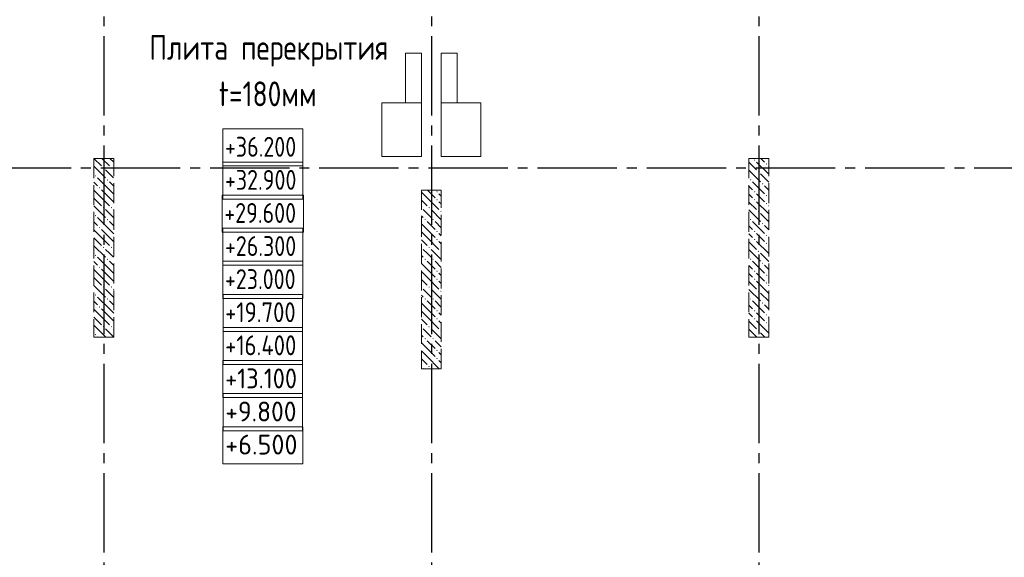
# Model space of a CAD drawing. Header units: millimetres. Extents: x 0 to 61017, y 0 to 42000.
# Tile 12 of 21: x 24092 to 34012, y 23181 to 28597. Entities that reach past the tile are written whole.
import ezdxf

# ---------------------------------------------------------------- set-up
doc = ezdxf.new("R2010")
doc.units = ezdxf.units.MM
doc.linetypes.add('______2', pattern=[270, 200, -70])
doc.linetypes.add('______5', pattern=[1100, 800, -100, 100, -100])
for name, color, linetype, lineweight in [('Высотные отметки', 7, 'Continuous', 25), ('ЖБ Пилон', 180, 'Continuous', 25), ('Оси', 40, '______5', 18), ('Примечания', 7, 'Continuous', 25)]:
    doc.layers.add(name, color=color, linetype=linetype, lineweight=lineweight)
doc.layers.add('ЖБ Перекрытие верхний уровень', color=7, linetype='Continuous', lineweight=25, true_color=0xe0e0ff)
doc.styles.add('GOST 2.304-81', font='txt')

msp = doc.modelspace()

# ---------------------------------------------------------------- hatches: boundary and pattern name
at = {"layer": 'ЖБ Пилон', "linetype": 'Continuous', "lineweight": 18, "transparency": 33554687}
for points in [[(31490.5, 27183.1), (31496.9, 27189.6), (31503.4, 27183.1), (31496.9, 27176.6)], [(24930.5, 27103.1), (24937, 27109.6), (24943.5, 27103.1), (24937, 27096.6)], [(25010.4, 27103.1), (25016.9, 27109.6), (25023.4, 27103.1), (25016.9, 27096.6)], [(31610.4, 27143.1), (31616.9, 27149.6), (31623.4, 27143.1), (31616.9, 27136.6)], [(24850.5, 27023.1), (24857, 27029.6), (24863.5, 27023.1), (24857, 27016.6)], [(24970.5, 26983.1), (24977, 26989.6), (24983.5, 26983.1), (24977, 26976.6)], [(31450.5, 26983.1), (31457, 26989.6), (31463.5, 26983.1), (31457, 26976.6)], [(31530.5, 27063.1), (31537, 27069.6), (31543.5, 27063.1), (31537, 27056.6)], [(24890.5, 26903.1), (24897, 26909.6), (24903.4, 26903.1), (24897, 26896.6)], [(31570.5, 26943.1), (31577, 26949.6), (31583.4, 26943.1), (31577, 26936.6)], [(28290.5, 26863.1), (28296.9, 26869.6), (28303.4, 26863.1), (28296.9, 26856.6)], [(28290.5, 26783.1), (28296.9, 26789.6), (28303.4, 26783.1), (28296.9, 26776.6)], [(31490.5, 26863.1), (31496.9, 26869.6), (31503.4, 26863.1), (31496.9, 26856.6)], [(31490.5, 26783.1), (31496.9, 26789.6), (31503.4, 26783.1), (31496.9, 26776.6)], [(31610.4, 26823.1), (31616.9, 26829.6), (31623.4, 26823.1), (31616.9, 26816.6)], [(24930.5, 26703.1), (24937, 26709.6), (24943.5, 26703.1), (24937, 26696.6)], [(25010.4, 26703.1), (25016.9, 26709.6), (25023.4, 26703.1), (25016.9, 26696.6)], [(28140, 26706.6), (28143.5, 26703.1), (28140, 26699.7)], [(28210.4, 26703.1), (28216.9, 26709.6), (28223.4, 26703.1), (28216.9, 26696.6)], [(31610.4, 26743.1), (31616.9, 26749.6), (31623.4, 26743.1), (31616.9, 26736.6)], [(24850.5, 26623.1), (24857, 26629.6), (24863.5, 26623.1), (24857, 26616.6)], [(24970.5, 26583.1), (24977, 26589.6), (24983.5, 26583.1), (24977, 26576.6)], [(28170.5, 26583.1), (28177, 26589.6), (28183.5, 26583.1), (28177, 26576.6)], [(28250.5, 26583.1), (28257, 26589.6), (28263.5, 26583.1), (28257, 26576.6)], [(28330.5, 26663.1), (28337, 26669.6), (28340, 26666.6), (28340, 26659.7), (28337, 26656.6)], [(31450.5, 26583.1), (31457, 26589.6), (31463.5, 26583.1), (31457, 26576.6)], [(31530.5, 26663.1), (31537, 26669.6), (31543.5, 26663.1), (31537, 26656.6)], [(24890.5, 26503.1), (24897, 26509.6), (24903.4, 26503.1), (24897, 26496.6)], [(31570.5, 26543.1), (31577, 26549.6), (31583.4, 26543.1), (31577, 26536.6)], [(28290.5, 26463.1), (28296.9, 26469.6), (28303.4, 26463.1), (28296.9, 26456.6)], [(28290.5, 26383.1), (28296.9, 26389.6), (28303.4, 26383.1), (28296.9, 26376.6)], [(31490.5, 26463.1), (31496.9, 26469.6), (31503.4, 26463.1), (31496.9, 26456.6)], [(31490.5, 26383.1), (31496.9, 26389.6), (31503.4, 26383.1), (31496.9, 26376.6)], [(31610.4, 26423.1), (31616.9, 26429.6), (31623.4, 26423.1), (31616.9, 26416.6)], [(24930.5, 26303.1), (24937, 26309.6), (24943.5, 26303.1), (24937, 26296.6)], [(25010.4, 26303.1), (25016.9, 26309.6), (25023.4, 26303.1), (25016.9, 26296.6)], [(28140, 26306.6), (28143.5, 26303.1), (28140, 26299.7)], [(28210.4, 26303.1), (28216.9, 26309.6), (28223.4, 26303.1), (28216.9, 26296.6)], [(31610.4, 26343.1), (31616.9, 26349.6), (31623.4, 26343.1), (31616.9, 26336.6)], [(24850.5, 26223.1), (24857, 26229.6), (24863.5, 26223.1), (24857, 26216.6)], [(24970.5, 26183.1), (24977, 26189.6), (24983.5, 26183.1), (24977, 26176.6)], [(28170.5, 26183.1), (28177, 26189.6), (28183.5, 26183.1), (28177, 26176.6)], [(28250.5, 26183.1), (28257, 26189.6), (28263.5, 26183.1), (28257, 26176.6)], [(28330.5, 26263.1), (28337, 26269.6), (28340, 26266.6), (28340, 26259.7), (28337, 26256.6)], [(31450.5, 26183.1), (31457, 26189.6), (31463.5, 26183.1), (31457, 26176.6)], [(31530.5, 26263.1), (31537, 26269.6), (31543.5, 26263.1), (31537, 26256.6)], [(24890.5, 26103.1), (24897, 26109.6), (24903.4, 26103.1), (24897, 26096.6)], [(31570.5, 26143.1), (31577, 26149.6), (31583.4, 26143.1), (31577, 26136.6)], [(28290.5, 26063.1), (28296.9, 26069.6), (28303.4, 26063.1), (28296.9, 26056.6)], [(31490.5, 26063.1), (31496.9, 26069.6), (31503.4, 26063.1), (31496.9, 26056.6)], [(31610.4, 26023.1), (31616.9, 26029.6), (31623.4, 26023.1), (31616.9, 26016.6)], [(24930.5, 25903.1), (24937, 25909.6), (24943.5, 25903.1), (24937, 25896.6)], [(25010.4, 25903.1), (25016.9, 25909.6), (25023.4, 25903.1), (25016.9, 25896.6)], [(28140, 25906.6), (28143.5, 25903.1), (28140, 25899.7)], [(28210.4, 25903.1), (28216.9, 25909.6), (28223.4, 25903.1), (28216.9, 25896.6)], [(28290.5, 25983.1), (28296.9, 25989.6), (28303.4, 25983.1), (28296.9, 25976.6)], [(31490.5, 25983.1), (31496.9, 25989.6), (31503.4, 25983.1), (31496.9, 25976.6)], [(31610.4, 25943.1), (31616.9, 25949.6), (31623.4, 25943.1), (31616.9, 25936.6)], [(24850.5, 25823.1), (24857, 25829.6), (24863.5, 25823.1), (24857, 25816.6)], [(28330.5, 25863.1), (28337, 25869.6), (28340, 25866.6), (28340, 25859.7), (28337, 25856.6)], [(31530.5, 25863.1), (31537, 25869.6), (31543.5, 25863.1), (31537, 25856.6)], [(24890.5, 25703.1), (24897, 25709.6), (24903.4, 25703.1), (24897, 25696.6)], [(24970.5, 25783.1), (24977, 25789.6), (24983.5, 25783.1), (24977, 25776.6)], [(28170.5, 25783.1), (28177, 25789.6), (28183.5, 25783.1), (28177, 25776.6)], [(28250.5, 25783.1), (28257, 25789.6), (28263.5, 25783.1), (28257, 25776.6)], [(31450.5, 25783.1), (31457, 25789.6), (31463.5, 25783.1), (31457, 25776.6)], [(31570.5, 25743.1), (31577, 25749.6), (31583.4, 25743.1), (31577, 25736.6)], [(28290.5, 25663.1), (28296.9, 25669.6), (28303.4, 25663.1), (28296.9, 25656.6)], [(31490.5, 25663.1), (31496.9, 25669.6), (31503.4, 25663.1), (31496.9, 25656.6)], [(31610.4, 25623.1), (31616.9, 25629.6), (31623.4, 25623.1), (31616.9, 25616.6)], [(24930.5, 25503.1), (24937, 25509.6), (24943.5, 25503.1), (24937, 25496.6)], [(25010.4, 25503.1), (25016.9, 25509.6), (25023.4, 25503.1), (25016.9, 25496.6)], [(28140, 25506.6), (28143.5, 25503.1), (28140, 25499.7)], [(28210.4, 25503.1), (28216.9, 25509.6), (28223.4, 25503.1), (28216.9, 25496.6)], [(28290.5, 25583.1), (28296.9, 25589.6), (28303.4, 25583.1), (28296.9, 25576.6)], [(31490.5, 25583.1), (31496.9, 25589.6), (31503.4, 25583.1), (31496.9, 25576.6)], [(31610.4, 25543.1), (31616.9, 25549.6), (31623.4, 25543.1), (31616.9, 25536.6)], [(24850.5, 25423.1), (24857, 25429.6), (24863.5, 25423.1), (24857, 25416.6)], [(28330.5, 25463.1), (28337, 25469.6), (28340, 25466.6), (28340, 25459.7), (28337, 25456.6)], [(31530.5, 25463.1), (31537, 25469.6), (31543.5, 25463.1), (31537, 25456.6)], [(28170.5, 25383.1), (28177, 25389.6), (28183.5, 25383.1), (28177, 25376.6)], [(28250.5, 25383.1), (28257, 25389.6), (28263.5, 25383.1), (28257, 25376.6)], [(28290.5, 25263.1), (28296.9, 25269.6), (28303.4, 25263.1), (28296.9, 25256.6)], [(28140, 25106.6), (28143.5, 25103.1), (28140, 25099.7)], [(28210.4, 25103.1), (28216.9, 25109.6), (28223.4, 25103.1), (28216.9, 25096.6)], [(28290.5, 25183.1), (28296.9, 25189.6), (28303.4, 25183.1), (28296.9, 25176.6)]]:
    msp.add_hatch(color=7, dxfattribs=at).paths.add_polyline_path(points, flags=16)

# ---------------------------------------------------------------- linework, layer by layer
at = {"layer": 'Высотные отметки', "color": 7, "linetype": 'Continuous', "lineweight": 18, "transparency": 33554687}
for points in [[(26140.4, 27123), (26943.7, 27123), (26943.7, 27496.3), (26140.4, 27496.3), (26140.4, 27123)], [(26140.4, 26789.6), (26943.7, 26789.6), (26943.7, 27163), (26140.4, 27163), (26140.4, 26789.6)], [(26133.7, 26456.3), (26950.4, 26456.3), (26950.4, 26829.7), (26133.7, 26829.7), (26133.7, 26456.3)], [(26140.4, 26123), (26943.7, 26123), (26943.7, 26496.3), (26140.4, 26496.3), (26140.4, 26123)], [(26140.4, 25789.6), (26943.7, 25789.6), (26943.7, 26163), (26140.4, 26163), (26140.4, 25789.6)], [(26141.7, 25456.3), (26942.4, 25456.3), (26942.4, 25829.7), (26141.7, 25829.7), (26141.7, 25456.3)], [(26141.7, 25123), (26942.4, 25123), (26942.4, 25496.3), (26141.7, 25496.3), (26141.7, 25123)], [(26140.2, 24789.6), (26942.7, 24789.6), (26942.7, 25163), (26140.2, 25163), (26140.2, 24789.6)], [(26140.9, 24456.3), (26943.2, 24456.3), (26943.2, 24829.7), (26140.9, 24829.7), (26140.9, 24456.3)], [(26139.3, 24123), (26944.8, 24123), (26944.8, 24496.3), (26139.3, 24496.3), (26139.3, 24123)]]:
    msp.add_lwpolyline(points, dxfattribs=at)
at = {"layer": 'ЖБ Перекрытие верхний уровень', "color": 7, "linetype": 'Continuous', "lineweight": 18, "transparency": 33554687}
for p, q in [((28140, 28260), (27980, 28260)), ((27980, 28260), (27980, 27760)), ((28140, 27760), (28140, 28260)), ((28500, 28260), (28340, 28260)), ((28340, 28260), (28340, 27760)), ((28500, 27760), (28500, 28260)), ((28140, 27759.8), (27740, 27759.8)), ((27740, 27759.8), (27740, 27219.8)), ((27980, 27760), (28140, 27760)), ((28140, 27219.8), (28140, 27759.8)), ((28340, 27760), (28500, 27760)), ((28740, 27759.8), (28340, 27759.8)), ((28340, 27759.8), (28340, 27219.8)), ((28740, 27219.8), (28740, 27759.8)), ((27740, 27219.8), (28140, 27219.8)), ((28340, 27219.8), (28740, 27219.8))]:
    msp.add_line(p, q, dxfattribs=at)
at = {"layer": 'ЖБ Пилон', "color": 253, "linetype": '______2', "lineweight": 13, "true_color": 0xa0a0a0, "transparency": 33554687}
for p, q in [((24840, 27200), (24840, 25400)), ((25040, 27200), (24840, 27200)), ((25040, 25400), (25040, 27200)), ((31440, 27200), (31440, 25400)), ((31640, 27200), (31440, 27200)), ((31640, 25400), (31640, 27200)), ((28140, 26880), (28140, 25080)), ((28340, 26880), (28140, 26880)), ((28340, 25080), (28340, 26880)), ((24840, 25400), (25040, 25400)), ((31440, 25400), (31640, 25400)), ((28140, 25080), (28340, 25080))]:
    msp.add_line(p, q, dxfattribs=at)
at = {"layer": 'ЖБ Пилон', "color": 9, "linetype": 'Continuous', "lineweight": 18, "true_color": 0xc7c7c7, "transparency": 33554687}
for p, q in [((24840.1, 27200), (24916.9, 27123.1)), ((24920.1, 27200), (24997, 27123.1)), ((25000.1, 27200), (25040, 27160.1)), ((31596.9, 27163.1), (31560.1, 27200)), ((24840, 27120.1), (24957, 27003.1)), ((24997, 27043.1), (24957, 27083.1)), ((25037, 27083.1), (25040, 27080.1)), ((31440, 27160.1), (31516.9, 27083.1)), ((31516.9, 27163.1), (31637, 27043.1)), ((31637, 27123.1), (31640, 27120.1)), ((24997, 26883.1), (24877, 27003.1)), ((25037, 27003.1), (24997, 27043.1)), ((31440, 27080.1), (31557, 26963.1)), ((31557, 27043.1), (31640, 26960.1)), ((24840, 26960.1), (24877, 26923.1)), ((24997, 26963.1), (25040, 26920.1)), ((31440, 26920.1), (31477, 26883.1)), ((31477, 26963.1), (31596.9, 26843.1)), ((31640, 26880.1), (31596.9, 26923.1)), ((24916.9, 26803.1), (24840, 26880.1)), ((24840, 26800.1), (24916.9, 26723.1)), ((24916.9, 26883.1), (24997, 26803.1)), ((24916.9, 26803.1), (24997, 26723.1)), ((24997, 26883.1), (25040, 26840.1)), ((24997, 26803.1), (25040, 26760.1)), ((28140, 26860.1), (28196.9, 26803.1)), ((28196.9, 26803.1), (28316.9, 26683.1)), ((28200.1, 26880), (28277, 26803.1)), ((28340, 26820.1), (28316.9, 26843.1)), ((31440, 26840.1), (31477, 26803.1)), ((31557, 26803.1), (31516.9, 26843.1)), ((31596.9, 26763.1), (31557, 26803.1)), ((31637, 26803.1), (31640, 26800.1)), ((24840, 26720.1), (24957, 26603.1)), ((28140, 26780.1), (28196.9, 26723.1)), ((28316.9, 26763.1), (28340, 26740.1)), ((31440, 26760.1), (31516.9, 26683.1)), ((31516.9, 26763.1), (31637, 26643.1)), ((31637, 26723.1), (31640, 26720.1)), ((24997, 26483.1), (24877, 26603.1)), ((24997, 26643.1), (24957, 26683.1)), ((25037, 26603.1), (24997, 26643.1)), ((25037, 26683.1), (25040, 26680.1)), ((28140, 26620.1), (28157, 26603.1)), ((28196.9, 26643.1), (28157, 26683.1)), ((28237, 26603.1), (28196.9, 26643.1)), ((28237, 26683.1), (28340, 26580.1)), ((31440, 26680.1), (31557, 26563.1)), ((31557, 26643.1), (31640, 26560.1)), ((24840, 26560.1), (24877, 26523.1)), ((24997, 26563.1), (25040, 26520.1)), ((28196.9, 26483.1), (28140, 26540.1)), ((28196.9, 26563.1), (28277, 26483.1)), ((28277, 26563.1), (28340, 26500.1)), ((31440, 26520.1), (31477, 26483.1)), ((31477, 26563.1), (31596.9, 26443.1)), ((31640, 26480.1), (31596.9, 26523.1)), ((24916.9, 26403.1), (24840, 26480.1)), ((24840, 26400.1), (24916.9, 26323.1)), ((24916.9, 26483.1), (24997, 26403.1)), ((24916.9, 26403.1), (24997, 26323.1)), ((24997, 26483.1), (25040, 26440.1)), ((24997, 26403.1), (25040, 26360.1)), ((28140, 26460.1), (28196.9, 26403.1)), ((28196.9, 26483.1), (28277, 26403.1)), ((28196.9, 26403.1), (28316.9, 26283.1)), ((28340, 26420.1), (28316.9, 26443.1)), ((31440, 26440.1), (31477, 26403.1)), ((31557, 26403.1), (31516.9, 26443.1)), ((31596.9, 26363.1), (31557, 26403.1)), ((31637, 26403.1), (31640, 26400.1)), ((24840, 26320.1), (24957, 26203.1)), ((28140, 26380.1), (28196.9, 26323.1)), ((28316.9, 26363.1), (28340, 26340.1)), ((31440, 26360.1), (31516.9, 26283.1)), ((31516.9, 26363.1), (31637, 26243.1)), ((31637, 26323.1), (31640, 26320.1)), ((24997, 26083.1), (24877, 26203.1)), ((24997, 26243.1), (24957, 26283.1)), ((25037, 26203.1), (24997, 26243.1)), ((25037, 26283.1), (25040, 26280.1)), ((28140, 26220.1), (28157, 26203.1)), ((28196.9, 26243.1), (28157, 26283.1)), ((28237, 26203.1), (28196.9, 26243.1)), ((28237, 26283.1), (28340, 26180.1)), ((31440, 26280.1), (31557, 26163.1)), ((31557, 26243.1), (31640, 26160.1)), ((24840, 26160.1), (24877, 26123.1)), ((24997, 26163.1), (25040, 26120.1)), ((28196.9, 26083.1), (28140, 26140.1)), ((28196.9, 26163.1), (28277, 26083.1)), ((28277, 26163.1), (28340, 26100.1)), ((31440, 26120.1), (31477, 26083.1)), ((31477, 26163.1), (31596.9, 26043.1)), ((31640, 26080.1), (31596.9, 26123.1)), ((24916.9, 26003.1), (24840, 26080.1)), ((24840, 26000.1), (24916.9, 25923.1)), ((24916.9, 26083.1), (24997, 26003.1)), ((24916.9, 26003.1), (24997, 25923.1)), ((24997, 26083.1), (25040, 26040.1)), ((24997, 26003.1), (25040, 25960.1)), ((28140, 26060.1), (28196.9, 26003.1)), ((28196.9, 26083.1), (28277, 26003.1)), ((28196.9, 26003.1), (28316.9, 25883.1)), ((28340, 26020.1), (28316.9, 26043.1)), ((31440, 26040.1), (31477, 26003.1)), ((31557, 26003.1), (31516.9, 26043.1)), ((31596.9, 25963.1), (31557, 26003.1)), ((31637, 26003.1), (31640, 26000.1)), ((24840, 25920.1), (24957, 25803.1)), ((28140, 25980.1), (28196.9, 25923.1)), ((28316.9, 25963.1), (28340, 25940.1)), ((31440, 25960.1), (31516.9, 25883.1)), ((31516.9, 25963.1), (31637, 25843.1)), ((31637, 25923.1), (31640, 25920.1)), ((24997, 25683.1), (24877, 25803.1)), ((24997, 25843.1), (24957, 25883.1)), ((25037, 25803.1), (24997, 25843.1)), ((25037, 25883.1), (25040, 25880.1)), ((28140, 25820.1), (28157, 25803.1)), ((28196.9, 25843.1), (28157, 25883.1)), ((28237, 25803.1), (28196.9, 25843.1)), ((28237, 25883.1), (28340, 25780.1)), ((31440, 25880.1), (31557, 25763.1)), ((31557, 25843.1), (31640, 25760.1)), ((24840, 25760.1), (24877, 25723.1)), ((24997, 25763.1), (25040, 25720.1)), ((28196.9, 25683.1), (28140, 25740.1)), ((28196.9, 25763.1), (28277, 25683.1)), ((28277, 25763.1), (28340, 25700.1)), ((31440, 25720.1), (31477, 25683.1)), ((31477, 25763.1), (31596.9, 25643.1)), ((31640, 25680.1), (31596.9, 25723.1)), ((24916.9, 25603.1), (24840, 25680.1)), ((24840, 25600.1), (24916.9, 25523.1)), ((24916.9, 25683.1), (24997, 25603.1)), ((24916.9, 25603.1), (24997, 25523.1)), ((24997, 25683.1), (25040, 25640.1)), ((24997, 25603.1), (25040, 25560.1)), ((28140, 25660.1), (28196.9, 25603.1)), ((28196.9, 25683.1), (28277, 25603.1)), ((28196.9, 25603.1), (28316.9, 25483.1)), ((28340, 25620.1), (28316.9, 25643.1)), ((31440, 25640.1), (31477, 25603.1)), ((31557, 25603.1), (31516.9, 25643.1)), ((31596.9, 25563.1), (31557, 25603.1)), ((31637, 25603.1), (31640, 25600.1)), ((24840, 25520.1), (24957, 25403.1)), ((28140, 25580.1), (28196.9, 25523.1)), ((28316.9, 25563.1), (28340, 25540.1)), ((31440, 25560.1), (31516.9, 25483.1)), ((31516.9, 25563.1), (31637, 25443.1)), ((31637, 25523.1), (31640, 25520.1)), ((24880.1, 25400), (24877, 25403.1)), ((24997, 25443.1), (24957, 25483.1)), ((25037, 25403.1), (24997, 25443.1)), ((25037, 25483.1), (25040, 25480.1)), ((28140, 25420.1), (28157, 25403.1)), ((28196.9, 25443.1), (28157, 25483.1)), ((28237, 25403.1), (28196.9, 25443.1)), ((28237, 25483.1), (28340, 25380.1)), ((31440, 25480.1), (31520.1, 25400)), ((31557, 25443.1), (31600.1, 25400)), ((28196.9, 25283.1), (28140, 25340.1)), ((28196.9, 25363.1), (28277, 25283.1)), ((28277, 25363.1), (28340, 25300.1)), ((28140, 25260.1), (28196.9, 25203.1)), ((28196.9, 25283.1), (28277, 25203.1)), ((28196.9, 25203.1), (28316.9, 25083.1)), ((28340, 25220.1), (28316.9, 25243.1)), ((28140, 25180.1), (28196.9, 25123.1)), ((28316.9, 25163.1), (28340, 25140.1)), ((28160.1, 25080), (28157, 25083.1)), ((28237, 25083.1), (28240.1, 25080))]:
    msp.add_line(p, q, dxfattribs=at)
at = {"layer": 'Оси', "color": 8, "linetype": '______5', "lineweight": -3, "transparency": 33554687}
for p, q in [((24940, 35030), (24940, 16970)), ((28240, 35030), (28240, 16970)), ((31540, 35030), (31540, 16970)), ((49910, 27100), (4600, 27100))]:
    msp.add_line(p, q, dxfattribs=at)

# ---------------------------------------------------------------- texts
at = {"layer": 'Высотные отметки', "color": 7, "linetype": 'Continuous', "lineweight": 18, "transparency": 33554687, "char_height": 200, "attachment_point": 7, "style": 'GOST 2.304-81'}
for s, insert, width in [('+36.200', (26160.4, 27216.3), 867.218), ('+32.900', (26160.4, 26883), 867.218), ('+29.600', (26153.7, 26549.7), 881.366), ('+26.300', (26160.4, 26216.3), 867.218), ('+23.000', (26160.4, 25883), 867.218), ('\\W1.03;+19.700', (26162.3, 25549.7), 864.689), ('\\W1.03;+16.400', (26162.3, 25216.3), 864.689), ('\\W1.11;+13.100', (26162.5, 24883), 868.85), ('\\W1.16;+9.800', (26164.1, 24549.7), 876.161), ('\\W1.19;+6.500', (26163.1, 24216.3), 880.168)]:
    msp.add_mtext(s, dxfattribs=dict(at, insert=insert, width=width))
at = {"layer": 'Примечания', "color": 251, "linetype": 'Continuous', "lineweight": 25, "true_color": 0x656565, "transparency": 33554687, "char_height": 250, "attachment_point": 7, "style": 'GOST 2.304-81'}
for s, insert, width in [('Плита\\~перекрытия', (25398.6, 28124.6), 2505.585), ('t=180мм', (26098.6, 27724.6), 1101.715)]:
    msp.add_mtext(s, dxfattribs=dict(at, insert=insert, width=width))

doc.saveas('drawing.dxf')
